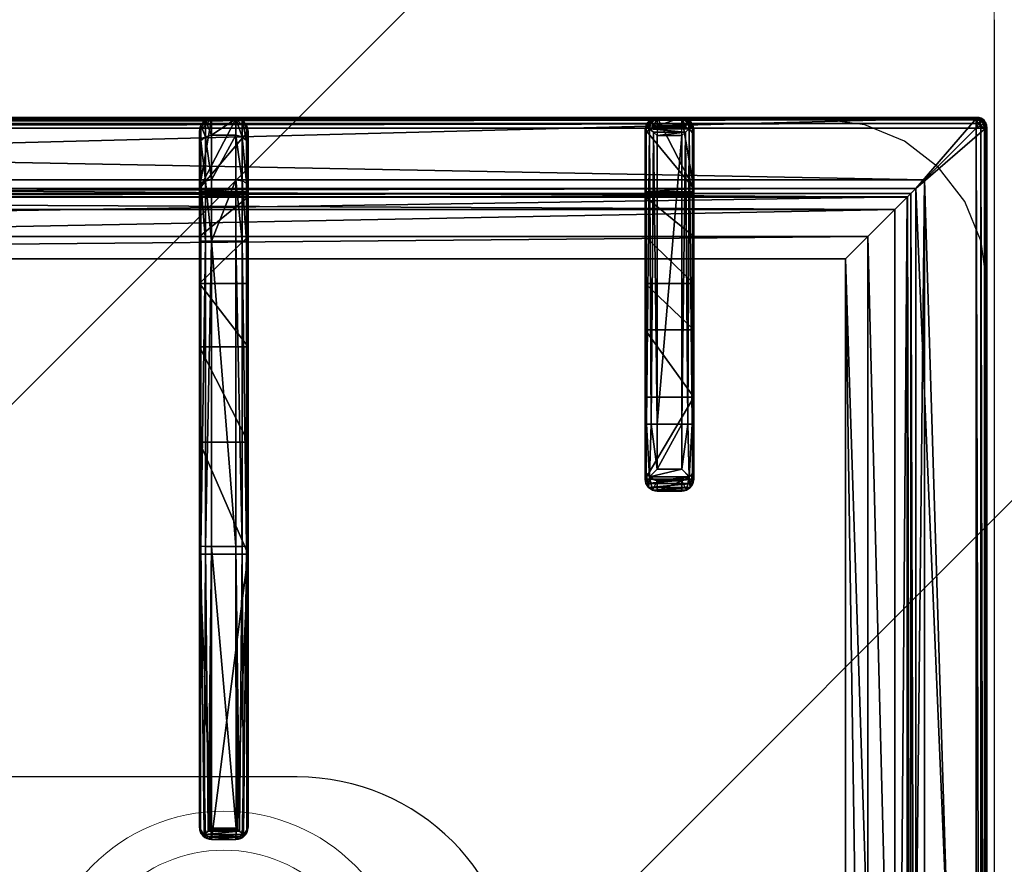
# Model space of a CAD drawing. Header units: millimetres. Extents: x 103872 to 294171, y 5570 to 32737.
# Tile 85 of 117: x 135055 to 135257, y 11481 to 11654. Entities that reach past the tile are written whole.
import ezdxf

# ---------------------------------------------------------------- set-up
doc = ezdxf.new("R2010")
doc.units = ezdxf.units.MM
doc.header["$LTSCALE"] = 2.5
doc.linetypes.add('CONTINUA', pattern=[0])
doc.layers.add('CKD Equipments', color=252, linetype='Continuous', lineweight=0)
doc.layers.add('Dimension', color=40, linetype='Continuous', lineweight=0)
for name, color, linetype in [('IQ_200_3D', 1, 'Continuous'), ('IQ_204_2D', 7, 'CONTINUA'), ('IQ_204_3D', 7, 'Continuous')]:
    doc.layers.add(name, color=color, linetype=linetype)

# ---------------------------------------------------------------- blocks, each defined once
blk = doc.blocks.new('ELECTROLUX-MC7-TOPFYERBRURNERS4')
at = {"layer": 'IQ_200_3D', "color": 8}
for points, invisible_edges in [([(400, -655, 900), (379.66, -619.74, 900), (379.66, -117.26, 900), (400, -80.5, 900)], 13), ([(378.51, -628.47, 900), (379.66, -619.74, 900), (400, -655, 900)], 10), ([(375.14, -636.62, 900), (378.51, -628.47, 900), (400, -655, 900)], 10), ([(369.77, -643.61, 900), (375.14, -636.62, 900), (400, -655, 900)], 10), ([(362.78, -648.98, 900), (369.77, -643.61, 900), (400, -655, 900)], 10), ([(354.63, -652.35, 900), (362.78, -648.98, 900), (400, -655, 900)], 10), ([(345.89, -653.5, 900), (354.63, -652.35, 900), (400, -655, 900)], 10), ([(0, -655, 900), (54.11, -653.5, 900), (345.89, -653.5, 900), (400, -655, 900)], 5)]:
    blk.add_3dface(points, dxfattribs=dict(at, invisible_edges=invisible_edges))
at = {"layer": 'IQ_204_2D', "color": 8}
for p, q in [((380, -651.5), (380, -85.5)), ((235.11, -492.25), (234.69, -492.25)), ((292.24, -492.25), (235.11, -492.25)), ((354.69, -492.25), (292.24, -492.25)), ((354.69, -492.25), (354.69, -494.75)), ((377.19, -492.25), (354.69, -492.25)), ((232.19, -494.75), (232.19, -499.75)), ((232.19, -494.75), (232.64, -494.75)), ((232.64, -494.75), (232.64, -499.75)), ((232.73, -494.16), (232.73, -500.34)), ((234.54, -494.75), (234.54, -499.75)), ((234.54, -494.75), (292.19, -494.75)), ((292.19, -494.75), (292.19, -499.75)), ((292.19, -494.75), (354.69, -494.75)), ((354.69, -494.75), (354.69, -499.75)), ((354.69, -494.75), (379.69, -494.75)), ((379.69, -494.75), (379.69, -499.75)), ((232.64, -499.75), (232.19, -499.75)), ((292.19, -499.75), (234.54, -499.75)), ((354.69, -499.75), (292.19, -499.75)), ((354.69, -499.75), (354.69, -502.25)), ((379.69, -499.75), (354.69, -499.75)), ((234.69, -502.25), (235.11, -502.25)), ((235.11, -502.25), (292.24, -502.25)), ((292.24, -502.25), (354.69, -502.25)), ((354.69, -502.25), (377.19, -502.25)), ((308.09, -583.5), (305.96, -583.5)), ((308.09, -583.5), (317.24, -583.5)), ((317.24, -583.5), (377.53, -583.5)), ((303.52, -591), (303.52, -586)), ((303.52, -586), (305.63, -586)), ((305.63, -586), (305.63, -591)), ((317.19, -586), (307.98, -586)), ((307.98, -591), (307.98, -586)), ((317.19, -586), (317.19, -591)), ((378, -586), (317.19, -586)), ((378, -586), (378, -591)), ((380, -586), (380, -591)), ((380, -586), (380, -591)), ((305.63, -591), (303.52, -591)), ((307.98, -591), (317.19, -591)), ((317.19, -591), (378, -591)), ((305.96, -593.5), (308.09, -593.5)), ((317.24, -593.5), (308.09, -593.5)), ((377.53, -593.5), (317.24, -593.5)), ((378, -653.5), (22, -653.5))]:
    blk.add_line(p, q, dxfattribs=at)
blk.add_lwpolyline([(48.98, -112.48), (351.02, -112.48), (351.02, -624.52), (48.98, -624.52)], close=True, dxfattribs=at)
blk.add_lwpolyline([(155, -383.5), (155, -512.25, 1), (245, -512.25), (245, -383.5)], format="xyb", dxfattribs=at)
for centre, start, end in [((377.19, -494.75), 0, 90), ((377.19, -499.75), 270, 0)]:
    blk.add_arc(centre, 2.5, start, end, dxfattribs=at)
for centre, major_axis, ratio, start_param, end_param in [((234.69, -494.75), (2.5, 0), 0.99863, 1.570796, 3.141593), ((235.11, -494.75), (0, 2.5), 0.951091, 0, 0.914364), ((292.24, -494.75), (0, 2.5), 0.02182, 0, 1.570796), ((236.11, -494.75), (3.47, 0), 0.720185, 2.903047, 3.141593), ((234.69, -499.75), (-2.5, 0), 0.99863, 0, 1.570796), ((236.11, -499.75), (-3.47, 0), 0.720185, 0, 0.238546), ((292.24, -499.75), (0, 2.5), 0.02182, 1.570796, 3.141593), ((235.11, -499.75), (0, 2.5), 0.951091, 2.227228, 3.141593), ((308.09, -586), (1.92, 1.92), 0.8391, 1.592613, 2.268928), ((308.09, -586), (0, 2.5), 0.84544, 0, 0.894481), ((308.09, -586), (-2.5, 2.5), 0.02182, 0.872665, 1.54898), ((317.24, -586), (0, 2.5), 0.02182, 0, 1.570796), ((377.53, -586), (0, 2.5), 0.948965, -0.895145, 0), ((308.09, -591), (-1.92, 1.92), 0.8391, 0.872665, 1.54898), ((308.09, -591), (2.5, 2.5), 0.02182, 1.592613, 2.268928), ((308.09, -591), (0, 2.5), 0.84544, 2.247111, 3.141593), ((317.24, -591), (0, 2.5), 0.02182, 1.570796, 3.141593), ((377.53, -591), (0, 2.5), 0.948965, 3.141593, 4.036737), ((378, -651.5), (-1.42, 1.42), 0.997265, 2.357564, 3.925621)]:
    blk.add_ellipse(centre, major_axis=major_axis, ratio=ratio, start_param=start_param, end_param=end_param, dxfattribs=at)
for points, knots in [([(232.73, -494.16), (232.76, -494.06), (232.8, -493.95), (232.94, -493.63), (233.07, -493.42), (233.22, -493.22)], [0.764042, 0.764042, 0.764042, 0.764042, 1.153889, 1.153889, 2.012527, 2.012527, 2.012527, 2.012527]), ([(233.22, -493.22), (233.31, -493.33), (233.41, -493.44), (233.59, -493.66), (233.68, -493.77), (233.87, -493.99), (233.97, -494.1), (234.15, -494.31), (234.25, -494.41), (234.37, -494.55), (234.41, -494.6), (234.46, -494.66), (234.48, -494.68), (234.5, -494.7), (234.51, -494.71), (234.53, -494.73), (234.53, -494.73), (234.53, -494.74), (234.54, -494.74), (234.54, -494.74), (234.54, -494.74), (234.54, -494.75), (234.54, -494.75), (234.54, -494.75), (234.54, -494.75), (234.54, -494.75), (234.54, -494.75), (234.54, -494.75)], [5.918781, 5.918781, 5.918781, 5.918781, 6.382244, 6.382244, 6.833826, 6.833826, 7.285407, 7.285407, 7.736989, 7.736989, 7.96278, 7.96278, 8.075675, 8.075675, 8.132123, 8.132123, 8.160346, 8.160346, 8.174458, 8.174458, 8.181514, 8.181514, 8.185042, 8.185042, 8.186806, 8.186806, 8.18857, 8.18857, 8.18857, 8.18857]), ([(234.54, -499.75), (234.54, -499.75), (234.54, -499.75), (234.54, -499.75), (234.54, -499.75), (234.54, -499.75), (234.54, -499.75), (234.54, -499.76), (234.54, -499.76), (234.54, -499.76), (234.53, -499.76), (234.53, -499.77), (234.53, -499.77), (234.51, -499.79), (234.5, -499.8), (234.48, -499.82), (234.46, -499.84), (234.41, -499.9), (234.37, -499.95), (234.25, -500.09), (234.15, -500.19), (233.97, -500.4), (233.87, -500.51), (233.68, -500.73), (233.59, -500.84), (233.41, -501.06), (233.31, -501.17), (233.22, -501.28)], [8.188054, 8.188054, 8.188054, 8.188054, 8.189818, 8.189818, 8.191582, 8.191582, 8.19511, 8.19511, 8.202166, 8.202166, 8.216278, 8.216278, 8.244501, 8.244501, 8.300949, 8.300949, 8.413844, 8.413844, 8.639635, 8.639635, 9.091217, 9.091217, 9.542798, 9.542798, 9.99438, 9.99438, 10.457843, 10.457843, 10.457843, 10.457843]), ([(233.22, -501.28), (233.07, -501.08), (232.94, -500.87), (232.8, -500.55), (232.76, -500.44), (232.73, -500.34)], [11.917214, 11.917214, 11.917214, 11.917214, 12.775852, 12.775852, 13.165698, 13.165698, 13.165698, 13.165698]), ([(305.96, -583.5), (305.81, -583.5), (305.65, -583.51), (305.34, -583.58), (305.18, -583.63), (304.88, -583.75), (304.74, -583.83), (304.47, -584.02), (304.35, -584.12), (304.13, -584.34), (304.03, -584.47), (303.85, -584.74), (303.77, -584.89), (303.65, -585.2), (303.6, -585.36), (303.54, -585.68), (303.52, -585.84), (303.52, -586)], [3.776921, 3.776921, 3.776921, 3.776921, 4.248957, 4.248957, 4.720993, 4.720993, 5.193029, 5.193029, 5.665065, 5.665065, 6.135831, 6.135831, 6.606596, 6.606596, 7.077361, 7.077361, 7.548126, 7.548126, 7.548126, 7.548126]), ([(379.38, -584.44), (379.21, -584.64), (379.01, -584.87), (378.67, -585.25), (378.53, -585.41), (378.26, -585.71), (378.13, -585.86), (378, -586)], [11.858599, 11.858599, 11.858599, 11.858599, 12.773425, 12.773425, 13.35037, 13.35037, 13.927314, 13.927314, 13.927314, 13.927314]), ([(380, -586), (379.99, -585.86), (379.97, -585.71), (379.91, -585.41), (379.86, -585.25), (379.69, -584.87), (379.55, -584.64), (379.38, -584.44)], [0, 0, 0, 0, 0.576945, 0.576945, 1.153889, 1.153889, 2.068716, 2.068716, 2.068716, 2.068716]), ([(303.52, -591), (303.52, -591.16), (303.54, -591.32), (303.6, -591.64), (303.65, -591.8), (303.77, -592.11), (303.85, -592.26), (304.03, -592.53), (304.13, -592.66), (304.35, -592.88), (304.47, -592.98), (304.74, -593.17), (304.88, -593.25), (305.18, -593.37), (305.34, -593.42), (305.65, -593.48), (305.81, -593.5), (305.96, -593.5)], [15.096253, 15.096253, 15.096253, 15.096253, 15.567018, 15.567018, 16.037783, 16.037783, 16.508548, 16.508548, 16.979314, 16.979314, 17.45135, 17.45135, 17.923386, 17.923386, 18.395422, 18.395422, 18.867458, 18.867458, 18.867458, 18.867458]), ([(378, -591), (378.13, -591.14), (378.26, -591.29), (378.53, -591.59), (378.67, -591.75), (379.01, -592.13), (379.21, -592.36), (379.38, -592.56)], [0, 0, 0, 0, 0.576945, 0.576945, 1.153889, 1.153889, 2.068716, 2.068716, 2.068716, 2.068716]), ([(379.38, -592.56), (379.55, -592.36), (379.69, -592.13), (379.86, -591.75), (379.91, -591.59), (379.97, -591.29), (379.99, -591.14), (380, -591)], [11.858599, 11.858599, 11.858599, 11.858599, 12.773425, 12.773425, 13.35037, 13.35037, 13.927314, 13.927314, 13.927314, 13.927314])]:
    blk.add_open_spline(points, degree=3, knots=knots, dxfattribs=at)
at = {"layer": 'IQ_204_3D', "color": 8}
mesh = blk.add_polyface(dxfattribs=at)
corners = [(379.78, -85.71, 904.1), (380, -85.5, 900), (379.52, -84.72, 904.14), (379.73, -84.5, 900), (378, -83.5, 900), (378.78, -83.98, 904.14), (379, -83.77, 900), (377.79, -83.72, 904.1), (379.48, -85.71, 905.06), (379.29, -84.85, 905), (378.65, -85.21, 905.73), (378.76, -85.71, 905.75), (378.65, -84.21, 905), (377.79, -84.02, 905.06), (378.29, -84.85, 905.73), (377.79, -84.74, 905.75), (377.79, -85.71, 906), (22.21, -85.71, 906), (22.21, -84.74, 905.75), (22.21, -84.02, 905.06), (22.21, -83.72, 904.1), (22, -83.5, 900), (365.45, -638.95, 900), (22, -653.5, 900), (34.55, -638.95, 900), (365.45, -98.05, 900), (380, -651.5, 900), (34.55, -98.05, 900), (20, -85.5, 900), (21, -83.77, 900), (379.73, -652.5, 900), (379, -653.23, 900), (378, -653.5, 900), (20, -651.5, 900), (20.27, -652.5, 900), (21, -653.23, 900), (20.27, -84.5, 900), (21.22, -83.98, 904.14), (20.48, -84.72, 904.14), (20.22, -85.71, 904.1), (21.35, -84.21, 905), (21.71, -84.85, 905.73), (20.71, -84.85, 905), (20.52, -85.71, 905.06), (21.35, -85.21, 905.73), (21.24, -85.71, 905.75), (22.21, -651.29, 906), (21.24, -651.29, 905.75), (20.52, -651.29, 905.06), (20.22, -651.29, 904.1), (20.48, -652.28, 904.14), (21.22, -653.02, 904.14), (22.21, -653.28, 904.1), (20.71, -652.15, 905), (21.35, -651.79, 905.73), (21.35, -652.79, 905), (22.21, -652.98, 905.06), (21.71, -652.15, 905.73), (22.21, -652.26, 905.75), (35.55, -637.95, 899.73), (35.55, -99.05, 899.73), (36.28, -99.78, 899), (36.28, -637.22, 899), (38.88, -634.62, 902.5), (38.88, -102.38, 902.5), (36.31, -637.19, 905.06), (36.31, -99.81, 905.06), (32.81, -96.31, 906), (32.81, -640.69, 906), (48.98, -624.52, 885), (48.98, -112.48, 885), (44.36, -107.86, 885), (44.36, -629.14, 885), (377.79, -653.28, 904.1), (377.79, -652.98, 905.06), (377.79, -651.29, 906), (377.79, -652.26, 905.75), (363.72, -637.22, 899), (364.45, -637.95, 899.73), (364.45, -99.05, 899.73), (363.72, -99.78, 899), (367.19, -640.69, 906), (367.19, -96.31, 906), (378.78, -653.02, 904.14), (379.52, -652.28, 904.14), (379.78, -651.29, 904.1), (378.65, -652.79, 905), (378.29, -652.15, 905.73), (379.29, -652.15, 905), (379.48, -651.29, 905.06), (378.65, -651.79, 905.73), (378.76, -651.29, 905.75), (361.12, -634.62, 902.5), (351.02, -624.52, 885), (363.69, -637.19, 905.06), (355.64, -629.14, 885), (355.64, -107.86, 885), (351.02, -112.48, 885), (361.12, -102.38, 902.5), (363.69, -99.81, 905.06)]
mesh.append_faces([[corners[k] for k in face] for face in [(16, 10, 14), (17, 41, 44), (46, 54, 57), (75, 87, 90)]], dxfattribs={"color": 8})
mesh.append_faces([[corners[k] for k in face] for face in [(4, 5, 6), (8, 10, 11), (16, 11, 10), (15, 16, 14), (7, 19, 13), (13, 18, 15), (28, 38, 36), (19, 41, 18), (17, 18, 41), (45, 17, 44), (39, 48, 43), (43, 47, 45), (23, 51, 35), (48, 54, 47), (46, 47, 54), (58, 46, 57), (52, 74, 56), (76, 56, 74), (26, 84, 30), (74, 87, 76), (85, 88, 84), (88, 87, 86), (75, 76, 87), (91, 75, 90), (85, 8, 89), (11, 89, 8)]], dxfattribs={"vtx0": -1, "color": 8})
mesh.append_faces([[corners[k] for k in face] for face in [(16, 15, 17), (22, 23, 24), (25, 26, 22), (27, 21, 25), (21, 28, 29), (6, 1, 4), (4, 25, 21), (24, 28, 27), (35, 33, 23), (26, 25, 1), (23, 22, 32), (17, 45, 46), (75, 81, 46), (81, 16, 82), (46, 67, 17), (17, 82, 16), (93, 72, 69), (72, 93, 95), (70, 71, 97), (97, 95, 93)]], dxfattribs={"vtx0": -1, "vtx1": -1, "color": 8})
mesh.append_faces([[corners[k] for k in face] for face in [(21, 27, 28), (4, 1, 25), (26, 32, 22), (24, 23, 33)]], dxfattribs={"vtx0": -1, "vtx1": -1, "vtx2": -1, "color": 8})
mesh.append_faces([[corners[k] for k in face] for face in [(17, 15, 18), (24, 33, 28), (46, 45, 47), (75, 58, 76), (16, 91, 11)]], dxfattribs={"vtx0": -1, "vtx2": -1, "color": 8})
mesh.append_faces([[corners[k] for k in face] for face in [(0, 1, 2), (5, 2, 6), (8, 0, 9), (5, 12, 2), (5, 7, 12), (12, 13, 14), (12, 14, 9), (2, 9, 0), (10, 9, 14), (19, 18, 13), (4, 21, 7), (30, 31, 26), (34, 33, 35), (20, 21, 37), (38, 37, 36), (19, 20, 40), (38, 42, 37), (38, 39, 42), (42, 43, 44), (42, 44, 40), (37, 40, 20), (41, 40, 44), (48, 47, 43), (28, 33, 39), (49, 33, 50), (51, 50, 35), (48, 49, 53), (51, 55, 50), (51, 52, 55), (55, 56, 57), (55, 57, 53), (50, 53, 49), (54, 53, 57), (24, 27, 59), (61, 62, 60), (63, 64, 65), (67, 68, 66), (69, 70, 63), (61, 71, 62), (73, 74, 52), (58, 56, 76), (32, 73, 23), (62, 77, 59), (22, 24, 78), (27, 25, 60), (80, 61, 79), (73, 32, 83), (84, 83, 30), (74, 73, 86), (88, 89, 90), (88, 86, 84), (83, 84, 86), (92, 93, 63), (68, 81, 65), (92, 63, 94), (72, 95, 62), (95, 96, 77), (98, 97, 92), (81, 82, 94), (98, 92, 99), (77, 80, 78), (25, 22, 79), (0, 8, 85), (91, 89, 11), (80, 96, 61), (70, 97, 64), (64, 98, 66), (82, 67, 99), (1, 0, 26)]], dxfattribs={"vtx1": -1, "color": 8})
mesh.append_faces([[corners[k] for k in face] for face in [(31, 32, 26), (75, 46, 58), (75, 16, 81), (81, 68, 46), (68, 67, 46), (67, 82, 17), (70, 69, 71), (72, 71, 69), (71, 96, 97), (96, 95, 97), (16, 75, 91)]], dxfattribs={"vtx1": -1, "vtx2": -1, "color": 8})
mesh.append_faces([[corners[k] for k in face] for face in [(1, 3, 2), (4, 7, 5), (2, 3, 6), (8, 9, 10), (7, 13, 12), (12, 9, 2), (13, 15, 14), (7, 20, 19), (21, 20, 7), (6, 3, 1), (28, 36, 29), (21, 29, 37), (28, 39, 38), (37, 29, 36), (19, 40, 41), (39, 43, 42), (42, 40, 37), (43, 45, 44), (39, 49, 48), (33, 49, 39), (33, 34, 50), (23, 52, 51), (50, 34, 35), (48, 53, 54), (52, 56, 55), (55, 53, 50), (56, 58, 57), (27, 60, 59), (62, 59, 60), (64, 66, 65), (68, 65, 66), (70, 64, 63), (71, 72, 62), (73, 52, 23), (77, 78, 59), (24, 59, 78), (25, 79, 60), (61, 60, 79), (32, 31, 83), (26, 85, 84), (83, 31, 30), (74, 86, 87), (73, 83, 86), (85, 89, 88), (88, 90, 87), (89, 91, 90), (93, 69, 63), (81, 94, 65), (63, 65, 94), (95, 77, 62), (96, 80, 77), (97, 93, 92), (82, 99, 94), (92, 94, 99), (80, 79, 78), (22, 78, 79), (96, 71, 61), (97, 98, 64), (98, 99, 66), (67, 66, 99), (0, 85, 26)]], dxfattribs={"vtx2": -1, "color": 8})
mesh = blk.add_polyface(dxfattribs=at)
corners = [(234.06, -492.51, 931.06), (233.44, -492.58, 922), (233.22, -493.22, 931.91), (235.11, -492.25, 930.01), (234.69, -492.25, 922), (232.52, -493.5, 922), (232.73, -494.16, 931.11), (232.64, -494.75, 930.59), (232.64, -494.6, 930.62), (232.19, -494.75, 922), (232.66, -494.45, 930.72), (290.6, -492.25, 922), (290.6, -502.25, 922), (234.69, -502.25, 922), (232.52, -501, 922), (233.44, -501.92, 922), (232.19, -499.75, 922), (292.24, -492.25, 932.5), (313.55, -492.25, 917.44), (354.69, -492.25, 932.5), (365.94, -492.25, 929.49), (374.17, -492.25, 921.25), (377.19, -492.25, 900), (365.45, -492.25, 900), (377.19, -492.25, 910), (333.01, -492.25, 904.45), (364.77, -492.25, 899.88), (364.17, -492.25, 899.53), (355.64, -492.25, 885), (346.02, -492.25, 885), (363.72, -492.25, 899), (292.21, -492.58, 933.75), (233.92, -494.04, 932.35), (292.19, -493.5, 934.67), (292.19, -494.75, 935), (234.26, -494.43, 932.45), (234.42, -494.6, 932.47), (234.48, -494.68, 932.48), (234.52, -494.72, 932.48), (234.54, -494.75, 932.48), (354.69, -492.58, 933.75), (366.56, -492.58, 930.57), (354.69, -494.75, 935), (367.02, -493.5, 931.36), (354.69, -493.5, 934.67), (367.19, -494.75, 931.65), (376.05, -493.5, 922.33), (375.25, -492.58, 921.87), (379.69, -494.75, 910), (379.35, -493.5, 910), (376.34, -494.75, 922.5), (378.44, -492.58, 910), (379.69, -494.75, 900), (379.35, -493.5, 900), (378.44, -492.58, 900), (233.22, -501.28, 931.91), (232.73, -500.34, 931.11), (233.92, -500.46, 932.35), (234.26, -500.07, 932.45), (234.42, -499.9, 932.47), (234.48, -499.82, 932.48), (234.54, -499.76, 932.48), (232.64, -499.75, 930.59), (232.64, -499.9, 930.62), (232.66, -500.05, 930.72), (234.06, -501.99, 931.06), (235.11, -502.25, 930.01), (292.24, -502.25, 932.5), (333.01, -502.25, 904.45), (377.19, -502.25, 910), (313.55, -502.25, 917.44), (346.02, -502.25, 885), (363.72, -502.25, 899), (355.64, -502.25, 885), (364.17, -502.25, 899.53), (364.77, -502.25, 899.88), (365.45, -502.25, 900), (377.19, -502.25, 900), (374.17, -502.25, 921.25), (365.94, -502.25, 929.49), (354.69, -502.25, 932.5), (378.44, -501.92, 910), (375.25, -501.92, 921.87), (379.69, -499.75, 910), (376.05, -501, 922.33), (379.35, -501, 910), (376.34, -499.75, 922.5), (367.02, -501, 931.36), (366.56, -501.92, 930.57), (354.69, -499.75, 935), (354.69, -501, 934.67), (367.19, -499.75, 931.65), (354.69, -501.92, 933.75), (378.44, -501.92, 900), (379.69, -499.75, 900), (379.35, -501, 900), (292.21, -501.92, 933.75), (292.19, -501, 934.67), (292.19, -499.75, 935)]
mesh.append_faces([[corners[k] for k in face] for face in [(0, 1, 2), (1, 5, 2), (2, 5, 6), (32, 33, 2), (2, 31, 0), (56, 14, 55), (65, 55, 15), (15, 55, 14), (65, 96, 55), (55, 97, 57)]], dxfattribs={"color": 8})
mesh.append_faces([[corners[k] for k in face] for face in [(9, 6, 5), (33, 31, 2), (20, 40, 41), (42, 43, 44), (43, 47, 41), (50, 49, 46), (51, 46, 49), (48, 53, 49), (22, 51, 54), (54, 49, 53), (6, 55, 2), (13, 65, 15), (78, 81, 82), (83, 84, 85), (84, 88, 82), (91, 90, 87), (92, 87, 90), (94, 85, 95), (95, 81, 93), (83, 50, 86), (42, 91, 45), (45, 86, 50), (96, 97, 55), (89, 97, 90), (90, 96, 92), (29, 68, 25), (12, 18, 70), (70, 25, 68)]], dxfattribs={"vtx0": -1, "color": 8})
mesh.append_faces([[corners[k] for k in face] for face in [(5, 11, 9), (13, 14, 12), (11, 17, 18), (24, 18, 21), (30, 25, 27), (19, 40, 20), (56, 10, 64), (7, 9, 62), (66, 12, 67), (68, 69, 70), (71, 72, 68), (70, 67, 12), (69, 81, 78), (22, 52, 23), (95, 77, 94), (80, 92, 67), (97, 96, 90), (34, 98, 42)]], dxfattribs={"vtx0": -1, "vtx1": -1, "color": 8})
mesh.append_faces([[corners[k] for k in face] for face in [(24, 23, 25), (36, 37, 34), (37, 38, 34), (38, 39, 34), (60, 37, 59), (37, 60, 38), (38, 61, 39), (61, 38, 60), (37, 36, 59), (62, 64, 10), (69, 68, 76), (23, 94, 77), (61, 60, 98), (60, 59, 98), (39, 61, 34), (61, 98, 34)]], dxfattribs={"vtx0": -1, "vtx1": -1, "vtx2": -1, "color": 8})
mesh.append_faces([[corners[k] for k in face] for face in [(24, 25, 18), (17, 0, 31), (24, 47, 51), (17, 31, 40), (80, 88, 92), (69, 93, 81), (67, 96, 65), (98, 57, 97), (67, 92, 96)]], dxfattribs={"vtx0": -1, "vtx2": -1, "color": 8})
mesh.append_faces([[corners[k] for k in face] for face in [(0, 3, 1), (10, 6, 9), (1, 4, 5), (4, 3, 11), (22, 23, 24), (28, 29, 30), (3, 0, 17), (35, 36, 34), (20, 41, 21), (43, 45, 46), (43, 41, 44), (48, 49, 50), (50, 46, 45), (47, 21, 41), (40, 44, 41), (40, 31, 44), (52, 53, 48), (51, 49, 54), (55, 57, 2), (58, 35, 57), (58, 59, 35), (32, 2, 57), (6, 10, 56), (8, 7, 10), (63, 64, 62), (14, 56, 16), (64, 63, 16), (13, 12, 66), (77, 69, 76), (78, 82, 79), (84, 86, 87), (84, 82, 85), (89, 90, 91), (91, 87, 86), (88, 79, 82), (81, 85, 82), (77, 93, 69), (85, 81, 95), (48, 50, 83), (91, 86, 45), (52, 48, 94), (54, 53, 22), (76, 23, 77), (66, 67, 65), (58, 57, 98), (71, 68, 29), (18, 25, 70), (71, 29, 73), (73, 28, 72), (23, 76, 26), (72, 30, 74), (27, 26, 74)]], dxfattribs={"vtx1": -1, "color": 8})
mesh.append_faces([[corners[k] for k in face] for face in [(7, 8, 9), (4, 11, 5), (11, 12, 9), (14, 16, 12), (16, 9, 12), (3, 17, 11), (17, 19, 18), (19, 20, 18), (20, 21, 18), (23, 26, 25), (26, 27, 25), (29, 25, 30), (33, 32, 34), (34, 42, 33), (33, 44, 31), (19, 17, 40), (22, 24, 51), (36, 35, 59), (7, 62, 10), (9, 16, 62), (63, 62, 16), (72, 74, 68), (74, 75, 68), (75, 76, 68), (69, 78, 70), (78, 79, 70), (79, 80, 70), (80, 67, 70), (53, 52, 22), (52, 94, 23), (89, 98, 97)]], dxfattribs={"vtx1": -1, "vtx2": -1, "color": 8})
mesh.append_faces([[corners[k] for k in face] for face in [(3, 4, 1), (8, 10, 9), (13, 15, 14), (32, 35, 34), (42, 45, 43), (43, 46, 47), (24, 21, 47), (51, 47, 46), (42, 44, 33), (6, 56, 55), (35, 32, 57), (13, 66, 65), (56, 64, 16), (71, 73, 72), (83, 86, 84), (84, 87, 88), (80, 79, 88), (92, 88, 87), (94, 83, 85), (42, 89, 91), (48, 83, 94), (95, 93, 77), (59, 58, 98), (98, 89, 42), (12, 11, 18), (29, 28, 73), (28, 30, 72), (76, 75, 26), (30, 27, 74), (26, 75, 74)]], dxfattribs={"vtx2": -1, "color": 8})
mesh = blk.add_polyface(dxfattribs=at)
corners = [(307.98, -591, 934.6), (306.44, -584.43, 933.98), (306.44, -592.56, 933.98), (307.98, -586, 934.6), (305.63, -586, 932.53), (305.63, -591, 932.53), (303.71, -591.96, 920.55), (303.52, -591, 920.59), (304.24, -592.77, 920.43), (307.18, -593.25, 933.14), (305.96, -593.5, 920), (308.09, -593.5, 932.1), (305.03, -593.31, 920.24), (303.52, -586, 920.59), (303.71, -585.04, 920.55), (307.18, -583.75, 933.14), (304.24, -584.23, 920.43), (305.03, -583.69, 920.24), (305.96, -583.5, 920), (308.09, -583.5, 932.1), (317.24, -593.5, 932.5), (322.73, -593.5, 912.68), (375.79, -593.5, 932.5), (346.02, -593.5, 885), (363.72, -593.5, 899), (336.51, -593.5, 900.63), (355.64, -593.5, 885), (364.17, -593.5, 899.53), (364.77, -593.5, 899.88), (377.5, -593.5, 900), (365.45, -593.5, 900), (322.73, -583.5, 912.68), (346.02, -583.5, 885), (336.51, -583.5, 900.63), (317.24, -583.5, 932.5), (377.5, -583.5, 900), (365.45, -583.5, 900), (375.79, -583.5, 932.5), (364.77, -583.5, 899.88), (364.17, -583.5, 899.53), (355.64, -583.5, 885), (363.72, -583.5, 899), (378.27, -586, 933.1), (380, -586, 900), (378.1, -585.2, 933.81), (378.75, -583.83, 900), (377.64, -584.44, 934.45), (379.66, -584.75, 900), (376.82, -583.75, 933.58), (380, -591, 900), (378.27, -591, 933.1), (379.66, -592.25, 900), (378.75, -593.16, 900), (317.19, -584.75, 934.67), (317.19, -586, 935), (317.21, -583.83, 933.75), (376.98, -585.2, 934.87), (376.27, -586, 935), (317.19, -591, 935), (376.27, -591, 935), (377.64, -592.56, 934.45), (376.98, -591.8, 934.87), (378.1, -591.8, 933.81), (376.82, -593.25, 933.58), (317.21, -593.16, 933.75), (317.19, -592.25, 934.67)]
mesh.append_faces([[corners[k] for k in face] for face in [(5, 6, 2), (5, 7, 6), (6, 8, 2), (13, 4, 14), (16, 14, 1), (1, 14, 4), (42, 43, 44), (45, 46, 47), (46, 45, 48), (46, 44, 47), (44, 43, 47), (1, 55, 15), (48, 55, 46), (46, 53, 56), (57, 56, 54), (50, 62, 49), (49, 62, 51), (63, 52, 60), (52, 51, 60), (60, 51, 62), (61, 65, 60), (59, 58, 61), (60, 64, 63), (9, 64, 2)]], dxfattribs={"color": 8})
mesh.append_faces([[corners[k] for k in face] for face in [(0, 1, 2), (15, 16, 1), (16, 15, 17), (19, 17, 15), (32, 25, 33), (35, 48, 45), (35, 30, 36), (3, 53, 1), (53, 55, 1), (55, 53, 46), (58, 65, 61), (65, 64, 60), (64, 65, 2), (65, 0, 2)]], dxfattribs={"vtx0": -1, "color": 8})
mesh.append_faces([[corners[k] for k in face] for face in [(20, 21, 22), (23, 24, 25), (25, 22, 21), (30, 22, 28), (12, 17, 10), (17, 12, 16), (6, 14, 8), (8, 16, 12), (18, 34, 31), (37, 31, 34), (51, 29, 49), (49, 30, 43)]], dxfattribs={"vtx0": -1, "vtx1": -1, "color": 8})
mesh.append_faces([[corners[k] for k in face] for face in [(25, 28, 22), (37, 38, 33), (35, 43, 30)]], dxfattribs={"vtx0": -1, "vtx1": -1, "vtx2": -1, "color": 8})
mesh.append_faces([[corners[k] for k in face] for face in [(37, 33, 31), (33, 39, 41), (34, 15, 55), (34, 55, 48), (58, 54, 3), (54, 58, 59), (20, 63, 64), (20, 64, 9)]], dxfattribs={"vtx0": -1, "vtx2": -1, "color": 8})
mesh.append_faces([[corners[k] for k in face] for face in [(1, 4, 2), (2, 8, 9), (10, 11, 12), (12, 9, 8), (4, 13, 5), (18, 17, 19), (11, 10, 20), (29, 22, 30), (7, 13, 6), (10, 18, 21), (25, 21, 33), (19, 34, 18), (35, 36, 37), (40, 32, 41), (37, 48, 35), (43, 42, 49), (45, 47, 35), (19, 15, 34), (37, 34, 48), (0, 58, 3), (57, 54, 59), (42, 44, 50), (46, 60, 44), (60, 46, 61), (59, 61, 57), (62, 50, 44), (22, 29, 63), (22, 63, 20), (11, 20, 9), (26, 23, 40), (24, 26, 41), (36, 30, 38), (24, 41, 27), (39, 38, 27)]], dxfattribs={"vtx1": -1, "color": 8})
mesh.append_faces([[corners[k] for k in face] for face in [(10, 21, 20), (24, 27, 25), (27, 28, 25), (13, 14, 6), (14, 16, 8), (36, 38, 37), (38, 39, 33), (32, 33, 41), (47, 43, 35), (29, 30, 49), (3, 54, 53), (58, 0, 65)]], dxfattribs={"vtx1": -1, "vtx2": -1, "color": 8})
mesh.append_faces([[corners[k] for k in face] for face in [(0, 3, 1), (4, 5, 2), (11, 9, 12), (13, 7, 5), (23, 26, 24), (17, 18, 10), (18, 31, 21), (32, 23, 25), (21, 31, 33), (42, 50, 49), (51, 52, 29), (54, 56, 53), (46, 56, 61), (60, 62, 44), (61, 56, 57), (29, 52, 63), (23, 32, 40), (26, 40, 41), (30, 28, 38), (41, 39, 27), (38, 28, 27)]], dxfattribs={"vtx2": -1, "color": 8})
blk = doc.blocks.new('ELECTROLUX-MC-BURNER6')
for radius in [38, 30]:
    blk.add_circle((0, 0), radius)
blk = doc.blocks.new('ARCH')
at = {"layer": 'CKD Equipments', "color": 8}
for points in [[(116417.15, 11253.55, -230), (115864.15, 11253.55, -230), (115864.15, 12053.55, -230), (116417.15, 12053.55, -230)], [(116417.15, 11253.55, -230), (116417.15, 12053.55, -230), (116417.15, 12053.55, 20), (116417.15, 11253.55, 20)], [(116472.99, 11253.55, -225.59), (116417.15, 11253.55, -219.46), (116417.15, 12053.55, -219.46), (116472.99, 12053.55, -225.59)], [(116417.15, 11253.55, -219.46), (116417.15, 11253.55, 20), (116417.15, 12053.55, 20), (116417.15, 12053.55, -219.46)], [(116417.15, 11253.55, 20), (116479.15, 11253.55, 20), (116479.15, 12053.55, 20), (116417.15, 12053.55, 20)]]:
    blk.add_3dface(points, dxfattribs=at)
at = {"layer": 'CKD Equipments', "color": 8, "rotation": 90}
for name, p in [('ELECTROLUX-MC7-TOPFYERBRURNERS4', (115762.15, 11253.55, -880)), ('ELECTROLUX-MC-BURNER6', (116259.4, 11453.55, -880))]:
    blk.add_blockref(name, p, dxfattribs=at)

msp = doc.modelspace()

# ---------------------------------------------------------------- block references
at = {"layer": 'Dimension'}
msp.add_blockref('ARCH', (18837.33, 0), dxfattribs=at)

# ---------------------------------------------------------------- next in the draw order: hatches: boundary and pattern name
h = msp.add_hatch(dxfattribs=at)
h.set_pattern_fill('ANSI31', color=5, scale=50)
h.paths.add_polyline_path([(137058.16, 13210.58), (134558.16, 13210.58), (134558.16, 8500.58), (137058.16, 8500.58)])

doc.saveas('drawing.dxf')
